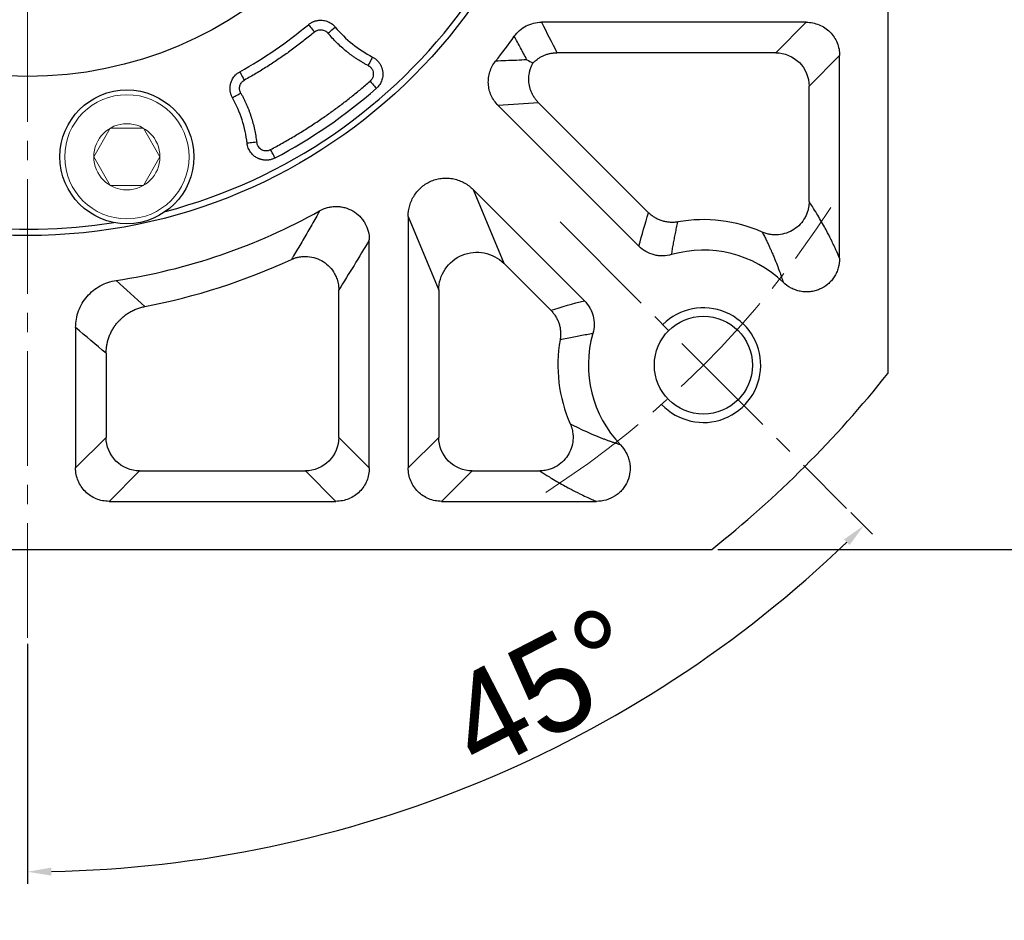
# Model space of a CAD drawing. Header units: millimetres. Extents: x 225 to 1476, y 239 to 1123.
# Tile 5 of 18: x 445 to 548, y 674 to 768. Entities that reach past the tile are written whole.
import ezdxf

# ---------------------------------------------------------------- set-up
doc = ezdxf.new("R2010")
doc.units = ezdxf.units.MM
doc.linetypes.add('点画线', pattern=[18, 12, -2, 2, -2])
for name, color, linetype, lineweight in [('7中心线层', 7, '点画线', 18), ('尺寸线', 1, 'Continuous', 18), ('标注线', 3, 'Continuous', 15), ('粗实线', 7, 'Continuous', 40), ('细实线', 211, 'Continuous', 18)]:
    doc.layers.add(name, color=color, linetype=linetype, lineweight=lineweight)
doc.styles.add('工程字', font='gbenor.shx', dxfattribs={"bigfont": 'gbcbig.shx'})
doc.dimstyles.new('ISO-25', dxfattribs={"dimtxt": 2.5, "dimasz": 2.5, "dimexe": 1.25, "dimexo": 0.625, "dimtad": 1, "dimtxsty": 'Standard', "dimcen": 2.5, "dimadec": 0, "dimazin": 0, "dimtfac": 1, "dimtmove": 0, "dimatfit": 3, "dimfxl": 1, "dimarcsym": 0})
doc.dimstyles.new('ISO-25-1', dxfattribs={"dimtxt": 9, "dimasz": 3.5, "dimexe": 1.25, "dimexo": 1, "dimgap": 1.5, "dimtad": 1, "dimtoh": 1, "dimtxsty": '工程字', "dimcen": 2, "dimadec": 0, "dimazin": 0, "dimtfac": 1, "dimtmove": 0, "dimatfit": 3, "dimfxl": 1, "dimarcsym": 0})

# ---------------------------------------------------------------- blocks, each defined once
blk = doc.blocks.new('*D93')
at = {"layer": 'Defpoints', "color": 0}
for p in [(517.03, 892.55), (517.03, 712.55), (569.46, 712.55)]:
    blk.add_point(p, dxfattribs=at)
at = {"layer": '标注线', "color": 0, "lineweight": -2}
for p, q in [((517.66, 892.55), (570.71, 892.55)), ((569.46, 890.05), (569.46, 715.05)), ((517.66, 712.55), (570.71, 712.55))]:
    blk.add_line(p, q, dxfattribs=at)
at = {"layer": '标注线', "color": 0}
for points in [[(569.88, 890.05), (569.04, 890.05), (569.46, 892.55)], [(569.04, 715.05), (569.88, 715.05), (569.46, 712.55)]]:
    blk.add_solid(points, dxfattribs=at)
at = {"layer": '标注线', "color": 0, "insert": (563.46, 802.55), "char_height": 10, "attachment_point": 5, "rotation": 90}
blk.add_mtext('180', dxfattribs=at)
blk = doc.blocks.new('*D94')
at = {"layer": 'Defpoints', "color": 0}
for p in [(368.73, 731.83), (380.73, 731.83), (368.73, 656)]:
    blk.add_point(p, dxfattribs=at)
at = {"layer": '标注线', "color": 0, "lineweight": -2}
for p, q in [((368.73, 730.83), (368.73, 654.75)), ((380.73, 730.83), (380.73, 654.75)), ((377.23, 656), (372.23, 656)), ((403.23, 656), (380.73, 656)), ((445.23, 656), (403.23, 656))]:
    blk.add_line(p, q, dxfattribs=at)
at = {"layer": '标注线', "color": 0}
for points in [[(372.23, 656.59), (372.23, 655.42), (368.73, 656)], [(377.23, 655.42), (377.23, 656.59), (380.73, 656)]]:
    blk.add_solid(points, dxfattribs=at)
at = {"layer": '标注线', "color": 0, "insert": (424.98, 662), "char_height": 9, "attachment_point": 5, "style": '工程字'}
blk.add_mtext('4-M12x28', dxfattribs=at)
blk = doc.blocks.new('*D95')
at = {"layer": 'Defpoints', "color": 0}
for p in [(521.28, 867.73), (369.61, 737.36)]:
    blk.add_point(p, dxfattribs=at)
at = {"layer": '标注线', "color": 0, "lineweight": -2}
for p, q in [((445.44, 800.55), (445.44, 804.55)), ((443.44, 802.55), (447.44, 802.55)), ((334.15, 706.88), (366.95, 735.08)), ((307.39, 706.88), (334.15, 706.88))]:
    blk.add_line(p, q, dxfattribs=at)
at = {"layer": '标注线', "color": 0}
blk.add_solid([(367.33, 734.64), (366.57, 735.52), (369.61, 737.36)], dxfattribs=at)
at = {"layer": '标注线', "color": 0, "insert": (317.52, 712.88), "char_height": 9, "attachment_point": 5, "style": '工程字'}
blk.add_mtext('∅200', dxfattribs=at)
blk = doc.blocks.new('*D96')
at = {"layer": 'Defpoints', "color": 0}
for p in [(525.26, 885.34), (365.63, 719.75)]:
    blk.add_point(p, dxfattribs=at)
at = {"layer": '尺寸线', "color": 0, "lineweight": -2}
for p, q in [((544.17, 904.96), (527.69, 887.86)), ((570.93, 904.96), (544.17, 904.96)), ((445.44, 800.55), (445.44, 804.55)), ((443.44, 802.55), (447.44, 802.55))]:
    blk.add_line(p, q, dxfattribs=at)
at = {"layer": '尺寸线', "color": 0}
blk.add_solid([(527.27, 888.26), (528.11, 887.46), (525.26, 885.34)], dxfattribs=at)
at = {"layer": '尺寸线', "color": 0, "lineweight": 25, "insert": (560.8, 910.96), "char_height": 9, "attachment_point": 5, "style": '工程字'}
blk.add_mtext('∅230{}{{\\H0.7x;}{}}', dxfattribs=at)
blk = doc.blocks.new('*D98')
at = {"layer": 'Defpoints', "color": 0}
for p in [(445.44, 901.79), (501.17, 746.82), (531.14, 716.85), (445.44, 703.3), (477.47, 683.02)]:
    blk.add_point(p, dxfattribs=at)
at = {"layer": '标注线', "color": 0, "lineweight": -2}
for p, q in [((531.59, 716.4), (533.83, 714.16)), ((445.44, 702.67), (445.44, 677.56))]:
    blk.add_line(p, q, dxfattribs=at)
blk.add_arc((445.44, 802.55), 123.74, 271.1576, 313.8424, dxfattribs=at)
at = {"layer": '标注线', "color": 0}
for points in [[(531.45, 713), (530.87, 713.6), (532.94, 715.05)], [(447.94, 679.25), (447.95, 678.41), (445.44, 678.81)]]:
    blk.add_solid(points, dxfattribs=at)
at = {"layer": '标注线', "color": 0, "insert": (499.42, 697.9), "char_height": 10, "attachment_point": 5, "rotation": 27.2834}
blk.add_mtext('45%%d', dxfattribs=at)

msp = doc.modelspace()

# ---------------------------------------------------------------- linework, layer by layer
at = {"layer": '7中心线层'}
for p, q in [((445.4449, 703.2975), (445.4449, 901.793)), ((501.1676, 746.8225), (531.1435, 716.8466))]:
    msp.add_line(p, q, dxfattribs=at)
msp.add_arc((445.4449, 802.5452), 100, 302.832642, 327.167358, dxfattribs=at)
at = {"layer": '粗实线', "color": 0, "lineweight": 30}
for p, q in [((535.4449, 874.1343), (535.4449, 730.9561)), ((373.8558, 712.5452), (517.034, 712.5452))]:
    msp.add_line(p, q, dxfattribs=at)
for centre, radius in [((445.4449, 802.5452), 57.15), ((445.4449, 802.5452), 40.5), ((455.8405, 753.6379), 7), ((516.1556, 731.8346), 5.125)]:
    msp.add_circle(centre, radius, dxfattribs=at)
for radius, start, end in [(56.5, 215.800973, 279.199034), (56.5, 284.800972, 324.199032), (115, 308.49995, 321.50005)]:
    msp.add_arc((445.4449, 802.5452), radius, start, end, dxfattribs=at)
at = {"layer": '细实线', "color": 0, "lineweight": -3}
for p, q in [((526.9186, 767.7193), (499.2151, 767.7193)), ((526.9186, 767.7193), (523.727, 764.5277)), ((523.727, 764.5277), (500.8354, 764.5277)), ((530.4101, 764.2279), (527.2185, 761.0362)), ((530.4101, 743.0247), (530.4101, 764.2279)), ((527.2185, 748.9527), (527.2185, 761.0362)), ((498.9088, 759.301), (510.4181, 747.7916)), ((494.6812, 759.015), (509.4101, 744.286)), ((503.7041, 738.58), (492.0826, 750.2015)), ((492.0826, 750.2015), (495.2742, 742.4962)), ((485.2708, 747.38), (485.2708, 721.0715)), ((485.2708, 747.38), (488.4624, 739.6747)), ((481.2013, 721.0715), (481.2013, 744.9393)), ((500.1985, 737.572), (495.2742, 742.4962)), ((478.0096, 724.2631), (478.0096, 739.7292)), ((488.4624, 739.6747), (488.4624, 724.2631)), ((450.4796, 735.7706), (450.4796, 721.0715)), ((453.6713, 733.0767), (453.6713, 724.2631)), ((450.4796, 721.0715), (453.6713, 724.2631)), ((481.2013, 721.0715), (478.0096, 724.2631)), ((485.2708, 721.0715), (488.4624, 724.2631)), ((453.9711, 717.58), (457.1627, 720.7716)), ((457.1627, 720.7716), (474.5182, 720.7716)), ((477.7098, 717.58), (474.5182, 720.7716)), ((488.7623, 717.58), (491.9539, 720.7716)), ((491.9539, 720.7716), (499.0374, 720.7716)), ((453.9711, 717.58), (477.7098, 717.58)), ((488.7623, 717.58), (504.9654, 717.58))]:
    msp.add_line(p, q, dxfattribs=at)
at = {"layer": '细实线', "color": 0, "lineweight": -3, "flags": 128}
for points in [[(474.8274, 767.4683), (474.8434, 767.4491), (474.8825, 767.4025), (474.9431, 767.3301), (475.023, 767.2347), (475.1194, 767.1197), (475.2286, 766.9893), (475.3466, 766.8484), (475.4691, 766.7022)], [(476.879, 766.5753), (477.0257, 766.6974), (477.167, 766.815), (477.2977, 766.9237), (477.413, 767.0197), (477.5087, 767.0993), (477.5812, 767.1597), (477.628, 767.1986), (477.6472, 767.2146)], [(481.5435, 764.0777), (481.532, 764.0555), (481.504, 764.0015), (481.4605, 763.9177), (481.4031, 763.8072), (481.334, 763.6741), (481.2556, 763.5232), (481.1709, 763.3601), (481.083, 763.1907)], [(468.1476, 761.6702), (468.0549, 761.837), (467.9657, 761.9977), (467.8831, 762.1463), (467.8103, 762.2775), (467.7498, 762.3863), (467.704, 762.4688), (467.6745, 762.522), (467.6623, 762.5439)], [(481.2798, 761.5511), (481.4061, 761.4066), (481.5277, 761.2675), (481.6401, 761.139), (481.7391, 761.0257), (481.821, 760.932), (481.8828, 760.8613), (481.9222, 760.8162), (481.9377, 760.7984)], [(466.8886, 759.8204), (466.9104, 759.8327), (466.9635, 759.8624), (467.0459, 759.9085), (467.1545, 759.9693), (467.2854, 760.0425), (467.4338, 760.1255), (467.5942, 760.2153), (467.7607, 760.3085)], [(469.4139, 755.1708), (469.2243, 755.1494), (469.0417, 755.1288), (468.8727, 755.1097), (468.7237, 755.0929), (468.6, 755.0789), (468.5062, 755.0683), (468.4457, 755.0615), (468.4209, 755.0587)], [(471.341, 753.5155), (471.33, 753.5364), (471.302, 753.5893), (471.2582, 753.6724), (471.2, 753.7824), (471.1298, 753.9154), (471.05, 754.0664), (470.9638, 754.2298), (470.8741, 754.3995)]]:
    msp.add_lwpolyline(points, dxfattribs=at)
at = {"layer": '细实线'}
for points in [[(452.3755, 753.6379), (454.1076, 756.6379), (457.5734, 756.6379), (459.3055, 753.6379)], [(452.3755, 753.6379), (454.1076, 750.6379), (457.5734, 750.6379), (459.3055, 753.6379)]]:
    msp.add_lwpolyline(points, dxfattribs=at)
for radius in [6.5, 3.465]:
    msp.add_circle((455.8405, 753.6379), radius, dxfattribs=at)
at = {"layer": '细实线', "color": 0, "lineweight": -3}
for centre, radius, start, end in [((445.4449, 802.5452), 45.7572, 299.048523, 309.951483), ((487.3784, 775.3133), 12.6604, 219.768384, 242.556326), ((445.4449, 802.5452), 62.5348, 321.545288, 324.525837), ((445.4449, 802.5452), 55.4484, 297.841768, 311.158238), ((455.8405, 753.6379), 12.6604, 6.443678, 29.23162), ((445.4449, 802.5452), 62.5348, 278.536128, 299.253077), ((516.1556, 731.8346), 15.2264, 66.14091, 100.084121), ((516.1556, 731.8346), 12.0348, 46.113509, 106.026041), ((445.4449, 802.5452), 65.7264, 280.770049, 294.836217), ((516.1556, 731.8346), 15.2264, 169.915856, 203.860062), ((516.1556, 731.8346), 12.0348, 163.973934, 223.880907)]:
    msp.add_arc(centre, radius, start, end, dxfattribs=at)
at = {"layer": '细实线', "color": 0, "lineweight": -2}
msp.add_arc((516.1556, 731.8346), 6, 223.280872, 135.000055, dxfattribs=at)
at = {"layer": '细实线', "color": 0, "lineweight": -3}
for points, knots in [([(474.8274, 767.4683), (474.8633, 767.4972), (474.9353, 767.555), (475.0506, 767.632), (475.1701, 767.7012), (475.2935, 767.7614), (475.4195, 767.8127), (475.5471, 767.8548), (475.6752, 767.8878), (475.8026, 767.9118), (475.9285, 767.9273), (476.0519, 767.9347), (476.172, 767.9345), (476.3295, 767.925), (476.529, 767.8952), (476.7703, 767.8282), (477.0117, 767.7266), (477.2441, 767.5892), (477.4616, 767.42), (477.5852, 767.2832), (477.6472, 767.2146)], [0, 0, 0, 0, 0.04402606, 0.08808988, 0.13204352, 0.17573877, 0.21902966, 0.26177497, 0.30384037, 0.34510038, 0.3854399, 0.42475543, 0.46295577, 0.49996242, 0.57524638, 0.65495231, 0.7383017, 0.82433553, 0.9119577, 1, 1, 1, 1]), ([(496.3718, 766.2541), (496.5338, 766.4816), (496.7193, 766.6856), (497.1361, 767.0475), (497.3695, 767.2057), (497.8592, 767.4582), (498.1205, 767.5559), (498.661, 767.6867), (498.9358, 767.7195), (499.2151, 767.7193)], [0, 0, 0, 0, 0.25, 0.25, 0.5, 0.5, 0.75, 0.75, 1, 1, 1, 1]), ([(526.9186, 767.7193), (527.1493, 767.7197), (527.3762, 767.6976), (527.8227, 767.6102), (528.0447, 767.5437), (528.4682, 767.3695), (528.669, 767.2626), (529.0489, 767.0098), (529.2288, 766.8624), (529.5513, 766.5402), (529.696, 766.3644), (529.9511, 765.9824), (530.0594, 765.7789), (530.2329, 765.3583), (530.2994, 765.1384), (530.3884, 764.6868), (530.4105, 764.4586), (530.4101, 764.2279)], [0, 0, 0, 0, 0.125, 0.125, 0.25, 0.25, 0.375, 0.375, 0.5, 0.5, 0.625, 0.625, 0.75, 0.75, 0.875, 0.875, 1, 1, 1, 1]), ([(475.4691, 766.7022), (475.2932, 766.5561), (474.9416, 766.264), (474.4064, 765.836), (473.8659, 765.4157), (473.3197, 765.0038), (472.7678, 764.6001), (472.2103, 764.2047), (471.647, 763.8176), (471.0781, 763.4388), (470.5034, 763.0682), (469.9231, 762.7058), (469.3371, 762.3519), (468.7457, 762.0057), (468.347, 761.7821), (468.1476, 761.6702)], [0, 0, 0, 0, 0.07710479, 0.1541188, 0.23105848, 0.30794028, 0.38478072, 0.46159633, 0.53840367, 0.61521928, 0.69205972, 0.76894152, 0.8458812, 0.92289521, 1, 1, 1, 1]), ([(475.4691, 766.7022), (475.4892, 766.7182), (475.5331, 766.7534), (475.61, 766.8028), (475.7038, 766.8512), (475.8486, 766.9062), (476.0181, 766.9375), (476.2039, 766.9354), (476.3837, 766.904), (476.5538, 766.8387), (476.6982, 766.7485), (476.7997, 766.6645), (476.8539, 766.6036), (476.879, 766.5753)], [0, 0, 0, 0, 0.04909952, 0.10724979, 0.17430161, 0.25023161, 0.40250846, 0.49985888, 0.60367573, 0.74952735, 0.84444715, 0.92793287, 1, 1, 1, 1]), ([(481.083, 763.1907), (480.9827, 763.2437), (480.7823, 763.3496), (480.4871, 763.5177), (480.1962, 763.6923), (479.9099, 763.8742), (479.6283, 764.0631), (479.3513, 764.2591), (479.0789, 764.4622), (478.7223, 764.7421), (478.2899, 765.108), (477.7946, 765.5723), (477.3211, 766.0593), (477.0265, 766.4032), (476.879, 766.5753)], [0, 0, 0, 0, 0.06262688, 0.12514083, 0.18758042, 0.24998437, 0.31239147, 0.3748405, 0.43737016, 0.500019, 0.62515049, 0.74998437, 0.87483084, 1, 1, 1, 1]), ([(497.6966, 763.7835), (497.4759, 764.199), (497.0382, 765.0231), (496.5927, 765.8461), (496.3718, 766.2541)], [0, 0, 0, 0, 0.50426457, 1, 1, 1, 1]), ([(498.3234, 763.46), (498.3304, 763.4672), (498.3568, 763.4947), (498.4169, 763.5542), (498.519, 763.6494), (498.6682, 763.7755), (498.8819, 763.934), (499.1521, 764.1005), (499.4651, 764.2525), (499.7912, 764.3729), (500.1295, 764.4604), (500.4795, 764.5167), (500.7165, 764.524), (500.8354, 764.5277)], [0, 0, 0, 0, 0.01071435, 0.04080696, 0.09050101, 0.16008406, 0.24982721, 0.37496924, 0.4991962, 0.62160574, 0.74635283, 0.87273459, 1, 1, 1, 1]), ([(523.727, 764.5277), (524.6427, 764.5252), (525.547, 764.148), (526.8388, 762.8562), (527.216, 761.9519), (527.2185, 761.0362)], [0, 0, 0, 0, 0.5, 0.5, 1, 1, 1, 1]), ([(481.5435, 764.0777), (481.5865, 764.0542), (481.6727, 764.007), (481.7952, 763.9242), (481.912, 763.8329), (482.0216, 763.7331), (482.123, 763.6261), (482.2154, 763.513), (482.2983, 763.3951), (482.3712, 763.2736), (482.4341, 763.1501), (482.4871, 763.0258), (482.5303, 762.9019), (482.5643, 762.7797), (482.5896, 762.6602), (482.6109, 762.5189), (482.6233, 762.3474), (482.6177, 762.1386), (482.5868, 761.9132), (482.5254, 761.6772), (482.4302, 761.4383), (482.2993, 761.206), (482.1367, 760.987), (482.0042, 760.8614), (481.9377, 760.7984)], [0, 0, 0, 0, 0.03780133, 0.07587395, 0.11406859, 0.15223052, 0.1902026, 0.22782843, 0.26495555, 0.30143824, 0.33714013, 0.37193627, 0.40571469, 0.43837735, 0.46984066, 0.50003539, 0.54860336, 0.60242425, 0.66107933, 0.72396728, 0.79030212, 0.85913541, 0.92940428, 1, 1, 1, 1]), ([(494.6812, 759.015), (494.3798, 759.3162), (494.1335, 759.6727), (493.8721, 760.2546), (493.8027, 760.4573), (493.7028, 760.8669), (493.6719, 761.0746), (493.6479, 761.4959), (493.6555, 761.7102), (493.7086, 762.1276), (493.7539, 762.3328), (493.9463, 762.9378), (494.1508, 763.3215), (494.4158, 763.6551)], [0, 0, 0, 0, 0.25, 0.25, 0.375, 0.375, 0.5, 0.5, 0.625, 0.625, 0.75, 0.75, 1, 1, 1, 1]), ([(497.6966, 763.7835), (497.3291, 763.7666), (496.599, 763.7329), (495.5054, 763.69), (494.7774, 763.6667), (494.4158, 763.6551)], [0, 0, 0, 0, 0.337832, 0.67116532, 1, 1, 1, 1]), ([(498.9088, 759.301), (498.8668, 759.3445), (498.7827, 759.4315), (498.6656, 759.5699), (498.5556, 759.7133), (498.4538, 759.8616), (498.3603, 760.0139), (498.2754, 760.1694), (498.1992, 760.3273), (498.1318, 760.4868), (498.0731, 760.6472), (498.023, 760.8076), (497.9814, 760.9674), (497.948, 761.1259), (497.9006, 761.4153), (497.875, 761.8446), (497.9259, 762.3472), (498.0303, 762.7769), (498.1553, 763.1313), (498.2679, 763.3514), (498.3234, 763.46)], [0, 0, 0, 0, 0.04033105, 0.08061623, 0.12078046, 0.16074903, 0.20044829, 0.23980638, 0.27875385, 0.31722422, 0.35515451, 0.39248569, 0.42916298, 0.46513618, 0.50035979, 0.62452333, 0.75028108, 0.83535989, 0.91873686, 1, 1, 1, 1]), ([(466.8886, 759.8204), (466.8669, 759.8612), (466.8234, 759.9427), (466.7692, 760.0703), (466.7235, 760.2007), (466.6872, 760.3332), (466.6603, 760.4666), (466.6426, 760.5998), (466.6341, 760.7318), (466.6342, 760.8614), (466.6424, 760.9879), (466.6581, 761.1105), (466.6806, 761.2284), (466.7192, 761.3813), (466.7857, 761.5718), (466.8963, 761.7964), (467.041, 762.0147), (467.2193, 762.2175), (467.426, 762.3998), (467.5834, 762.4958), (467.6623, 762.5439)], [0, 0, 0, 0, 0.04405044, 0.08813536, 0.13210632, 0.17581464, 0.219114, 0.26186283, 0.30392658, 0.34517958, 0.38550667, 0.4248043, 0.46298134, 0.49995936, 0.57524351, 0.65494966, 0.73829934, 0.82433361, 0.91195652, 1, 1, 1, 1]), ([(481.083, 763.1907), (481.1113, 763.1749), (481.168, 763.1433), (481.2465, 763.0856), (481.3194, 763.0213), (481.3857, 762.9503), (481.442, 762.8783), (481.5027, 762.7825), (481.5725, 762.6359), (481.6439, 762.3471), (481.6097, 762.0702), (481.5149, 761.8486), (481.4474, 761.7326), (481.3607, 761.6253), (481.3008, 761.5704), (481.2798, 761.5511)], [0, 0, 0, 0, 0.05027651, 0.10042159, 0.15051433, 0.2005951, 0.25067732, 0.29173374, 0.3759917, 0.50095473, 0.74896655, 0.78749237, 0.87426367, 0.95581574, 1, 1, 1, 1]), ([(467.7607, 760.3085), (467.7464, 760.3357), (467.7172, 760.3912), (467.6828, 760.4813), (467.6557, 760.5782), (467.6318, 760.7186), (467.6308, 760.8858), (467.6673, 761.0746), (467.7352, 761.2507), (467.8419, 761.4182), (467.9817, 761.5655), (468.0929, 761.6357), (468.1476, 761.6702)], [0, 0, 0, 0, 0.05857868, 0.11976588, 0.18368661, 0.25048746, 0.3913385, 0.49997599, 0.61609066, 0.74956858, 0.87697948, 1, 1, 1, 1]), ([(470.8741, 754.3995), (471.0811, 754.5098), (471.4949, 754.7303), (472.11, 755.0711), (472.7207, 755.4192), (473.3266, 755.7751), (473.9279, 756.1388), (474.5244, 756.5103), (475.1163, 756.8896), (475.7035, 757.2767), (476.441, 757.7766), (477.3226, 758.3976), (478.3399, 759.1501), (479.3388, 759.9264), (480.3211, 760.7243), (480.9602, 761.2754), (481.2798, 761.5511)], [0, 0, 0, 0, 0.05559496, 0.11115855, 0.16670003, 0.22222868, 0.27775375, 0.33328454, 0.38883031, 0.44440032, 0.50000384, 0.60005023, 0.70001895, 0.79996409, 0.89993975, 1, 1, 1, 1]), ([(467.7607, 760.3085), (467.8154, 760.2091), (467.9246, 760.0106), (468.079, 759.7079), (468.2261, 759.4022), (468.3654, 759.093), (468.4969, 758.7804), (468.6207, 758.4644), (468.7367, 758.145), (468.8809, 757.7153), (469.0412, 757.1721), (469.2, 756.512), (469.3281, 755.8449), (469.3853, 755.3957), (469.4139, 755.1708)], [0, 0, 0, 0, 0.06262688, 0.12514083, 0.18758042, 0.24998437, 0.31239147, 0.3748405, 0.43737016, 0.500019, 0.62515049, 0.74998437, 0.87483084, 1, 1, 1, 1]), ([(471.341, 753.5155), (471.2974, 753.4937), (471.2101, 753.45), (471.0737, 753.3968), (470.9344, 753.3532), (470.7934, 753.3203), (470.6521, 753.2979), (470.5119, 753.2857), (470.3743, 753.2834), (470.2403, 753.2902), (470.1111, 753.3054), (469.9876, 753.328), (469.8706, 753.357), (469.7605, 753.3912), (469.6577, 753.4297), (469.5624, 753.4712), (469.4399, 753.5322), (469.2881, 753.6229), (469.1103, 753.7571), (468.9399, 753.9194), (468.7837, 754.109), (468.6481, 754.3229), (468.5397, 754.5565), (468.4596, 754.8032), (468.4337, 754.9737), (468.4209, 755.0587)], [0, 0, 0, 0, 0.03765928, 0.07537156, 0.11296922, 0.15028243, 0.18714265, 0.22338602, 0.25885647, 0.29340846, 0.32690905, 0.35923948, 0.39029609, 0.41999057, 0.44824977, 0.47501496, 0.50024085, 0.55390644, 0.61128664, 0.67192376, 0.73522858, 0.80049571, 0.86693422, 0.93371083, 1, 1, 1, 1]), ([(469.4139, 755.1708), (469.4185, 755.1384), (469.4275, 755.0741), (469.4526, 754.9802), (469.4861, 754.8895), (469.5288, 754.8022), (469.6052, 754.6781), (469.7339, 754.5298), (469.9353, 754.3911), (470.1634, 754.3025), (470.3801, 754.2772), (470.5686, 754.2921), (470.7273, 754.3301), (470.825, 754.3762), (470.8741, 754.3995)], [0, 0, 0, 0, 0.05054314, 0.10035771, 0.14992273, 0.1997244, 0.2502421, 0.37495085, 0.49993683, 0.62455354, 0.74960803, 0.83339172, 0.91610675, 1, 1, 1, 1]), ([(485.2708, 747.38), (485.2694, 747.7778), (485.3236, 748.1663), (485.4886, 748.7353), (485.5581, 748.9229), (485.7216, 749.2808), (485.8159, 749.4528), (486.0297, 749.7827), (486.1503, 749.9419), (486.4126, 750.2384), (486.5535, 750.3755), (487.0053, 750.7533), (487.3504, 750.9625), (487.8949, 751.1882), (488.0818, 751.2498), (488.4665, 751.3446), (488.6636, 751.3774), (489.0555, 751.4126), (489.252, 751.4154), (489.6459, 751.3915), (489.8444, 751.3643), (490.2302, 751.2821), (490.4188, 751.2271), (490.7875, 751.0897), (490.9691, 751.0065), (491.489, 750.7204), (491.8023, 750.4838), (492.0826, 750.2015)], [0, 0, 0, 0, 0.125, 0.125, 0.1875, 0.1875, 0.25, 0.25, 0.3125, 0.3125, 0.375, 0.375, 0.5, 0.5, 0.5625, 0.5625, 0.625, 0.625, 0.6875, 0.6875, 0.75, 0.75, 0.8125, 0.8125, 0.875, 0.875, 1, 1, 1, 1]), ([(527.2185, 748.9527), (527.2175, 748.8977), (527.2155, 748.7862), (527.2022, 748.6174), (527.1808, 748.4454), (527.1499, 748.2708), (527.0936, 748.0258), (526.9876, 747.6931), (526.7436, 747.1637), (526.3104, 746.5631), (525.6465, 746.0057), (524.8687, 745.6239), (524.1532, 745.4724), (523.5706, 745.4608), (523.2466, 745.4945), (523.0365, 745.5326), (522.8951, 745.5625), (522.7155, 745.6098), (522.5095, 745.6777), (522.3762, 745.7338), (522.3145, 745.7597)], [0, 0, 0, 0, 0.02390358, 0.04839624, 0.07347045, 0.09911551, 0.12531726, 0.18250198, 0.25024601, 0.37750819, 0.49984728, 0.62234159, 0.74944872, 0.81324305, 0.87455908, 0.89035172, 0.905945, 0.93735715, 0.97096901, 1, 1, 1, 1]), ([(530.4101, 743.0247), (530.3607, 743.1399), (530.2507, 743.3964), (530.0688, 743.8057), (529.8531, 744.2751), (529.5436, 744.9224), (529.1946, 745.6104), (528.6626, 746.5997), (528.1307, 747.5105), (527.5976, 748.3672), (527.3309, 748.7791), (527.2185, 748.9527)], [0, 0, 0, 0, 0.04664898, 0.10386873, 0.17165388, 0.25000131, 0.39539044, 0.4999861, 0.74998857, 0.89465495, 1, 1, 1, 1]), ([(476.0036, 747.9855), (475.8688, 747.7433), (475.5975, 747.2556), (475.1872, 746.5305), (474.7712, 745.8042), (474.3495, 745.0774), (473.9221, 744.3501), (473.4889, 743.6217), (473.198, 743.14), (473.0517, 742.8977)], [0, 0, 0, 0, 0.1375627, 0.27688981, 0.4179816, 0.56083829, 0.70546011, 0.85184728, 1, 1, 1, 1]), ([(476.0036, 747.9856), (476.2707, 748.136), (476.5508, 748.2495), (476.9906, 748.3655), (477.1416, 748.3951), (477.4435, 748.4339), (477.5945, 748.4434), (477.8966, 748.4427), (478.0477, 748.4326), (478.3499, 748.392), (478.5007, 748.3615), (478.9395, 748.2419), (479.2204, 748.1241), (479.7482, 747.815), (479.9868, 747.6291), (480.3072, 747.3037), (480.4078, 747.1869), (480.5903, 746.9443), (480.6731, 746.8177), (480.8962, 746.4224), (481.0118, 746.135), (481.1635, 745.5494), (481.202, 745.2458), (481.2013, 744.9393)], [0, 0, 0, 0, 0.125, 0.125, 0.1875, 0.1875, 0.25, 0.25, 0.3125, 0.3125, 0.375, 0.375, 0.5, 0.5, 0.625, 0.625, 0.6875, 0.6875, 0.75, 0.75, 0.875, 0.875, 1, 1, 1, 1]), ([(513.4895, 746.8257), (513.4268, 746.8157), (513.3006, 746.7955), (513.1084, 746.7783), (512.9137, 746.771), (512.7172, 746.7748), (512.5197, 746.7898), (512.3223, 746.8162), (512.1259, 746.8539), (511.9315, 746.903), (511.74, 746.9632), (511.5525, 747.0342), (511.3699, 747.1157), (511.1929, 747.2071), (511.0223, 747.3078), (510.859, 747.4172), (510.7035, 747.5346), (510.5558, 747.6587), (510.4638, 747.7475), (510.4181, 747.7916)], [0, 0, 0, 0, 0.0569585, 0.11459532, 0.17283332, 0.23159, 0.29077806, 0.35030614, 0.4100796, 0.47000141, 0.52997306, 0.58989557, 0.64967045, 0.70920066, 0.76839156, 0.82715179, 0.88539405, 0.94303583, 1, 1, 1, 1]), ([(512.8331, 743.4016), (512.8606, 743.5803), (512.9167, 743.9433), (513.0112, 744.493), (513.1153, 745.057), (513.2298, 745.6348), (513.3542, 746.2266), (513.444, 746.6242), (513.4895, 746.8257)], [0, 0, 0, 0, 0.1546811, 0.31415652, 0.4784262, 0.64749006, 0.82134803, 1, 1, 1, 1]), ([(522.3145, 745.7597), (522.3883, 745.6164), (522.5303, 745.3407), (522.7318, 744.9332), (522.9145, 744.5524), (523.0786, 744.1992), (523.2247, 743.8754), (523.3532, 743.5827), (523.4646, 743.3225), (523.635, 742.9163), (523.8534, 742.3719), (524.1076, 741.6865), (524.3184, 741.0769), (524.4424, 740.6852), (524.4985, 740.5082)], [0, 0, 0, 0, 0.09421091, 0.18114122, 0.26079307, 0.33316884, 0.39827098, 0.45610193, 0.50666399, 0.54995931, 0.68972449, 0.81131049, 0.91473141, 1, 1, 1, 1]), ([(488.4624, 739.6747), (488.467, 740.457), (488.7068, 741.235), (489.5789, 742.5321), (490.2095, 743.0481), (491.6535, 743.6462), (492.4642, 743.7273), (493.9981, 743.4267), (494.7179, 743.0462), (495.2742, 742.4962)], [0, 0, 0, 0, 0.25, 0.25, 0.5, 0.5, 0.75, 0.75, 1, 1, 1, 1]), ([(512.8331, 743.4016), (512.5333, 743.3154), (512.229, 743.2704), (511.7657, 743.2634), (511.6091, 743.2716), (511.302, 743.3083), (511.1508, 743.3368), (510.7041, 743.452), (510.4121, 743.5708), (509.8778, 743.8767), (509.6306, 744.0653), (509.4101, 744.286)], [0, 0, 0, 0, 0.25, 0.25, 0.375, 0.375, 0.5, 0.5, 0.75, 0.75, 1, 1, 1, 1]), ([(473.0517, 742.8977), (473.1079, 742.9225), (473.2195, 742.9715), (473.3896, 743.0331), (473.5587, 743.0854), (473.7257, 743.1279), (473.8895, 743.1612), (474.0489, 743.1859), (474.2028, 743.2027), (474.3503, 743.2123), (474.4907, 743.2157), (474.6232, 743.2137), (475.0035, 743.1941), (475.6211, 743.0714), (476.4103, 742.6944), (477.0852, 742.1372), (477.4787, 741.5981), (477.6876, 741.187), (477.7889, 740.9468), (477.8789, 740.6767), (477.9501, 740.3799), (477.999, 740.0611), (478.0061, 739.8413), (478.0096, 739.7292)], [0, 0, 0, 0, 0.02645106, 0.05243319, 0.07784644, 0.10259404, 0.12658346, 0.14972737, 0.17194436, 0.19315946, 0.21330445, 0.23231806, 0.25014584, 0.37702191, 0.49967075, 0.62235843, 0.74946186, 0.78308309, 0.82055205, 0.86147857, 0.90539565, 0.95176662, 1, 1, 1, 1]), ([(530.4101, 743.0247), (530.4115, 742.6796), (530.3649, 742.3425), (530.2231, 741.8485), (530.1632, 741.6856), (530.0226, 741.3744), (529.9415, 741.2248), (529.7575, 740.9376), (529.6538, 740.799), (529.4277, 740.54), (529.3063, 740.4202), (528.9169, 740.0894), (528.619, 739.9052), (528.1484, 739.7045), (527.9868, 739.6494), (527.6543, 739.5636), (527.4833, 739.5331), (527.1433, 739.4984), (526.9729, 739.4939), (526.6312, 739.5102), (526.4587, 739.5313), (526.1226, 739.5979), (525.9582, 739.6432), (525.6366, 739.7574), (525.4785, 739.8267), (525.0223, 740.0676), (524.7464, 740.2682), (524.4984, 740.5082)], [0, 0, 0, 0, 0.125, 0.125, 0.1875, 0.1875, 0.25, 0.25, 0.3125, 0.3125, 0.375, 0.375, 0.5, 0.5, 0.5625, 0.5625, 0.625, 0.625, 0.6875, 0.6875, 0.75, 0.75, 0.8125, 0.8125, 0.875, 0.875, 1, 1, 1, 1]), ([(450.4796, 735.7706), (450.4794, 736.0689), (450.5055, 736.3628), (450.6084, 736.9418), (450.6858, 737.2284), (450.8921, 737.7866), (451.0187, 738.0526), (451.3172, 738.5596), (451.4908, 738.8023), (451.8781, 739.2522), (452.0893, 739.4573), (452.5464, 739.8285), (452.7949, 739.996), (453.3136, 740.2816), (453.5829, 740.3999), (454.1413, 740.5887), (454.4321, 740.6592), (454.7271, 740.7032)], [0, 0, 0, 0, 0.125, 0.125, 0.25, 0.25, 0.375, 0.375, 0.5, 0.5, 0.625, 0.625, 0.75, 0.75, 0.875, 0.875, 1, 1, 1, 1]), ([(503.7041, 738.58), (503.9248, 738.3595), (504.1115, 738.1151), (504.342, 737.7131), (504.4108, 737.5722), (504.5274, 737.2857), (504.5757, 737.1397), (504.6913, 736.6931), (504.7288, 736.38), (504.72, 735.7644), (504.6748, 735.4568), (504.5885, 735.157)], [0, 0, 0, 0, 0.25, 0.25, 0.375, 0.375, 0.5, 0.5, 0.75, 0.75, 1, 1, 1, 1]), ([(453.6713, 733.0767), (453.6724, 733.1516), (453.6746, 733.3015), (453.6906, 733.5258), (453.7161, 733.749), (453.7516, 733.9704), (453.7968, 734.1892), (453.8514, 734.4047), (453.9152, 734.6162), (453.9876, 734.8232), (454.0683, 735.0251), (454.1568, 735.2213), (454.2525, 735.4113), (454.3549, 735.5948), (454.4633, 735.7714), (454.5772, 735.9408), (454.6958, 736.1028), (454.861, 736.3104), (455.0853, 736.5601), (455.3834, 736.8423), (455.713, 737.106), (456.0719, 737.3459), (456.457, 737.5575), (456.8644, 737.7357), (457.2885, 737.8806), (457.5808, 737.9446), (457.727, 737.9766)], [0, 0, 0, 0, 0.03261277, 0.06524058, 0.09784024, 0.13036843, 0.162782, 0.1950383, 0.22709545, 0.25891263, 0.29045033, 0.32167061, 0.3525373, 0.38301617, 0.41307512, 0.44268428, 0.47181608, 0.50044535, 0.55810838, 0.61767246, 0.67890889, 0.74155369, 0.80531207, 0.8698646, 0.93487517, 1, 1, 1, 1]), ([(500.1985, 737.572), (500.2426, 737.5263), (500.3314, 737.4344), (500.4555, 737.2866), (500.5729, 737.1312), (500.6823, 736.9678), (500.783, 736.7973), (500.8744, 736.6203), (500.9559, 736.4376), (501.0269, 736.2501), (501.0871, 736.0587), (501.1362, 735.8643), (501.1739, 735.6678), (501.2003, 735.4704), (501.2153, 735.2729), (501.2191, 735.0764), (501.2118, 734.8817), (501.1946, 734.6896), (501.1744, 734.5633), (501.1644, 734.5006)], [0, 0, 0, 0, 0.05696402, 0.11460567, 0.17284781, 0.23160794, 0.29079876, 0.35032891, 0.41010375, 0.47002625, 0.5299979, 0.58991973, 0.64969323, 0.70922137, 0.76840951, 0.82716629, 0.88540441, 0.94304136, 1, 1, 1, 1]), ([(501.1644, 734.5006), (501.4056, 734.5549), (501.8803, 734.6618), (502.5855, 734.8074), (503.2706, 734.9385), (503.9354, 735.0557), (504.3735, 735.1237), (504.5885, 735.157)], [0, 0, 0, 0, 0.21380709, 0.42071078, 0.62071091, 0.81380736, 1, 1, 1, 1]), ([(502.2305, 725.6754), (502.2489, 725.6319), (502.2861, 725.5439), (502.3356, 725.4077), (502.3796, 725.2703), (502.4308, 725.0835), (502.5193, 724.6604), (502.5473, 723.9749), (502.3659, 723.1207), (501.9838, 722.3425), (501.4261, 721.679), (500.8398, 721.2562), (500.3126, 721.0087), (499.9428, 720.8878), (499.6052, 720.8166), (499.3186, 720.7793), (499.1299, 720.7741), (499.0374, 720.7716)], [0, 0, 0, 0, 0.02053089, 0.04150111, 0.06290655, 0.08314183, 0.12555981, 0.25040648, 0.37748416, 0.50035896, 0.62252564, 0.74972979, 0.81018156, 0.87471606, 0.91806169, 0.95983954, 1, 1, 1, 1]), ([(507.4807, 723.4921), (507.3746, 723.5255), (507.1591, 723.5933), (506.8415, 723.6984), (506.5218, 723.808), (506.2008, 723.9224), (505.8783, 724.0413), (505.5544, 724.165), (505.2291, 724.2935), (504.7099, 724.5052), (504.0007, 724.8122), (503.1078, 725.228), (502.5288, 725.5233), (502.2305, 725.6754)], [0, 0, 0, 0, 0.05093597, 0.10339114, 0.15736615, 0.21286158, 0.26987793, 0.32841569, 0.38847527, 0.45005706, 0.62191229, 0.80522504, 1, 1, 1, 1]), ([(457.1627, 720.7716), (456.2471, 720.7742), (455.3428, 721.1513), (454.051, 722.4431), (453.6738, 723.3474), (453.6713, 724.2631)], [0, 0, 0, 0, 0.5, 0.5, 1, 1, 1, 1]), ([(478.0096, 724.2631), (478.0071, 723.3474), (477.6299, 722.4431), (476.3381, 721.1513), (475.4339, 720.7742), (474.5182, 720.7716)], [0, 0, 0, 0, 0.5, 0.5, 1, 1, 1, 1]), ([(491.9539, 720.7716), (491.0382, 720.7742), (490.1339, 721.1513), (488.8421, 722.4431), (488.465, 723.3474), (488.4624, 724.2631)], [0, 0, 0, 0, 0.5, 0.5, 1, 1, 1, 1]), ([(507.4809, 723.4928), (507.7209, 723.2448), (507.9212, 722.9696), (508.1616, 722.5154), (508.2316, 722.3565), (508.3461, 722.0347), (508.3914, 721.8706), (508.4581, 721.5362), (508.4795, 721.3645), (508.4963, 721.0209), (508.4918, 720.8503), (508.4406, 720.3418), (508.3537, 720.0025), (508.1536, 719.5315), (508.0753, 719.3798), (507.8952, 719.0874), (507.7931, 718.9468), (507.572, 718.686), (507.4523, 718.5646), (507.1948, 718.3393), (507.0559, 718.2349), (506.6232, 717.9572), (506.31, 717.8156), (505.6486, 717.6253), (505.3106, 717.5787), (504.9654, 717.58)], [0, 0, 0, 0, 0.125, 0.125, 0.1875, 0.1875, 0.25, 0.25, 0.3125, 0.3125, 0.375, 0.375, 0.5, 0.5, 0.5625, 0.5625, 0.625, 0.625, 0.6875, 0.6875, 0.75, 0.75, 0.875, 0.875, 1, 1, 1, 1]), ([(453.9711, 717.58), (453.7404, 717.5796), (453.5135, 717.6017), (453.067, 717.6892), (452.8451, 717.7556), (452.4216, 717.9298), (452.2208, 718.0367), (451.8409, 718.2895), (451.6609, 718.4369), (451.3384, 718.7591), (451.1938, 718.935), (450.9387, 719.3169), (450.8304, 719.5204), (450.6569, 719.941), (450.5903, 720.1609), (450.5014, 720.6125), (450.4793, 720.8408), (450.4796, 721.0715)], [0, 0, 0, 0, 0.125, 0.125, 0.25, 0.25, 0.375, 0.375, 0.5, 0.5, 0.625, 0.625, 0.75, 0.75, 0.875, 0.875, 1, 1, 1, 1]), ([(481.2013, 721.0715), (481.2016, 720.8408), (481.1796, 720.6139), (481.0921, 720.1674), (481.0257, 719.9454), (480.8514, 719.522), (480.7446, 719.3212), (480.4918, 718.9412), (480.3444, 718.7613), (480.0222, 718.4388), (479.8463, 718.2942), (479.4644, 718.039), (479.2609, 717.9307), (478.8403, 717.7572), (478.6203, 717.6907), (478.1687, 717.6017), (477.9405, 717.5796), (477.7098, 717.58)], [0, 0, 0, 0, 0.125, 0.125, 0.25, 0.25, 0.375, 0.375, 0.5, 0.5, 0.625, 0.625, 0.75, 0.75, 0.875, 0.875, 1, 1, 1, 1]), ([(488.7623, 717.58), (488.5316, 717.5796), (488.3047, 717.6017), (487.8582, 717.6892), (487.6362, 717.7556), (487.2128, 717.9298), (487.012, 718.0367), (486.632, 718.2895), (486.4521, 718.4369), (486.1296, 718.7591), (485.985, 718.935), (485.7298, 719.3169), (485.6215, 719.5204), (485.448, 719.941), (485.3815, 720.1609), (485.2925, 720.6125), (485.2704, 720.8408), (485.2708, 721.0715)], [0, 0, 0, 0, 0.125, 0.125, 0.25, 0.25, 0.375, 0.375, 0.5, 0.5, 0.625, 0.625, 0.75, 0.75, 0.875, 0.875, 1, 1, 1, 1]), ([(499.0374, 720.7716), (499.1457, 720.7014), (499.3909, 720.5422), (499.8109, 720.2756), (500.5592, 719.8127), (501.3913, 719.3271), (502.3806, 718.7951), (503.1194, 718.4203), (503.859, 718.0691), (504.4446, 717.804), (504.8076, 717.6479), (504.9654, 717.58)], [0, 0, 0, 0, 0.06585397, 0.14919111, 0.25001226, 0.5000169, 0.60504486, 0.75000244, 0.85259392, 0.93592369, 1, 1, 1, 1])]:
    msp.add_open_spline(points, degree=3, knots=knots, dxfattribs=at)
for points in [[(499.2151, 767.7193), (499.7634, 766.6555), (500.3032, 765.5916), (500.8354, 764.5277)], [(497.6966, 763.7835), (497.8976, 763.6808), (498.1069, 763.5736), (498.3234, 763.46)], [(498.9088, 759.301), (497.5129, 759.1922), (496.1042, 759.0963), (494.6812, 759.015)], [(509.4101, 744.286), (509.719, 745.4815), (510.0581, 746.647), (510.4181, 747.7916)], [(481.2013, 744.9393), (480.138, 743.1251), (479.0741, 741.3948), (478.0096, 739.7292)], [(454.7271, 740.7032), (455.724, 739.7771), (456.7241, 738.8689), (457.727, 737.9766)], [(500.1985, 737.572), (501.3431, 737.932), (502.5086, 738.2711), (503.7041, 738.58)], [(453.6713, 733.0767), (452.6073, 733.9573), (451.5434, 734.8546), (450.4796, 735.7706)]]:
    msp.add_open_spline(points, degree=3, dxfattribs=at)

# ---------------------------------------------------------------- dimensions: what is measured, and where the dimension line sits
at = {"layer": '尺寸线', "lineweight": 25}
dim = msp.add_diameter_dim_2p(p1=(365.6325, 719.7504), p2=(525.2573, 885.34), text='<>{}{{\\H0.7x;}{}}', dimstyle='ISO-25-1', override={"dimtoh": 40, "dimlfac": 1, "dimse1": 1, "dimsd1": 1, "dimtix": 0, "dimtofl": 0, "dimatfit": 0}, dxfattribs=at)
dim.commit()
dim.dimension.update_dxf_attribs({"geometry": '*D96', "text_midpoint": (560.804, 904.9644), "dimtype": 163})
at = {"layer": '标注线'}
dim = msp.add_angular_dim_2l(base=(477.4711, 683.0217), line1=((445.4449, 703.2975), (445.4449, 901.793)), line2=((501.1676, 746.8225), (531.1435, 716.8466)), dimstyle='ISO-25', override={"dimtxt": 10, "dimgap": 1}, dxfattribs=at)
dim.commit()
dim.dimension.update_dxf_attribs({"geometry": '*D98', "text_midpoint": (502.1663, 692.5715), "dimtype": 162})
dim = msp.add_linear_dim(base=(569.4611, 712.5452), p1=(517.034, 892.5452), p2=(517.034, 712.5452), angle=270, dimstyle='ISO-25', override={"dimtxt": 10, "dimgap": 1}, dxfattribs=at)
dim.commit()
dim.dimension.update_dxf_attribs({"geometry": '*D93', "text_midpoint": (563.4611, 802.5452)})
dim = msp.add_diameter_dim_2p(p1=(521.2817, 867.7278), p2=(369.608, 737.3627), dimstyle='ISO-25-1', override={"dimtxsty": '工程字', "dimse2": 1, "dimsd2": 1, "dimtofl": 0, "dimatfit": 0}, dxfattribs=at)
dim.commit()
dim.dimension.update_dxf_attribs({"geometry": '*D95', "text_midpoint": (317.5166, 706.8826), "dimtype": 163})
dim = msp.add_linear_dim(base=(368.7342, 656.0018), p1=(380.7342, 731.8345), p2=(368.7342, 731.8345), text='4-M<>x28', dimstyle='ISO-25-1', dxfattribs=at)
dim.commit()
dim.dimension.update_dxf_attribs({"geometry": '*D94', "text_midpoint": (424.9842, 656.0018), "dimtype": 160})

doc.saveas('drawing.dxf')
